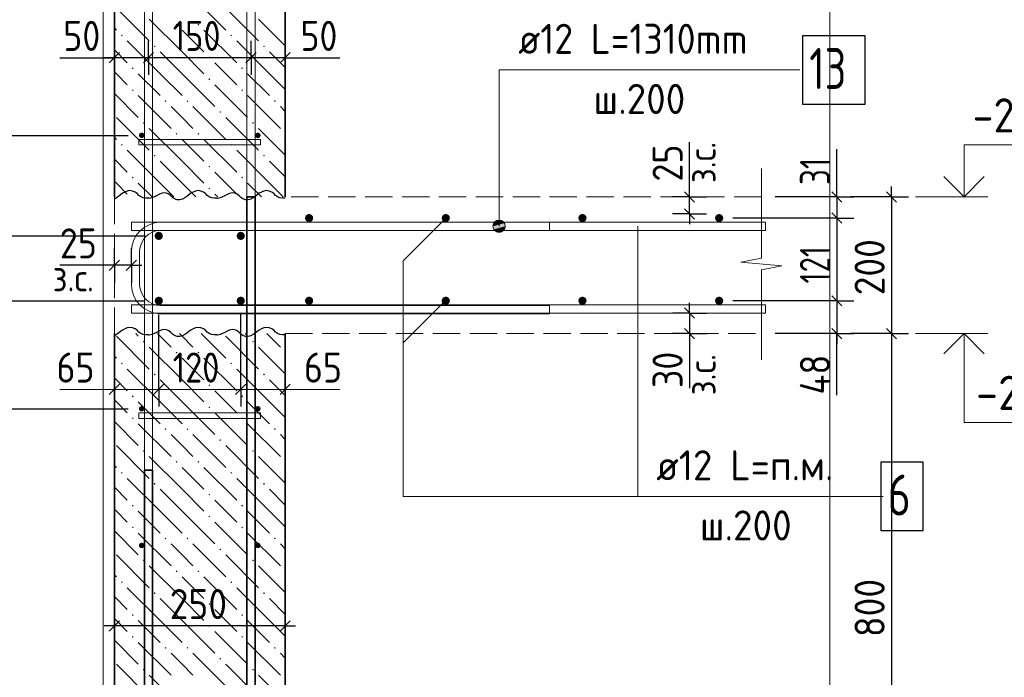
# Model space of a CAD drawing. Header units: millimetres. Extents: x 0 to 59400, y 0 to 42000.
# Tile 14 of 28: x 39790 to 46994, y 13089 to 17900. Entities that reach past the tile are written whole.
import ezdxf

# ---------------------------------------------------------------- set-up
doc = ezdxf.new("R2010")
doc.units = ezdxf.units.MM
doc.linetypes.add('______2', pattern=[270, 200, -70])
for name, color, linetype, lineweight in [('Standard', 7, 'Continuous', 25), ('Выпуски арматуры Г-обр.', 52, 'Continuous', 25), ('ЖБ Перекрытие нижний уровень с отделкой', 7, '______2', 25), ('ЖБ Стена верхний уровень', 7, 'Continuous', 35), ('Позиционная метка линия выноска', 7, 'Continuous', 13), ('Примечания', 7, 'Continuous', 13), ('Стена обрамление Г-обр.', 7, 'Continuous', 35), ('Стена обрамление П-обр.', 7, 'Continuous', 35), ('Стена фоновая арматура У1', 7, 'Continuous', 18), ('Стена фоновая арматура Х1', 7, 'Continuous', 35), ('Стена фоновая затяжка С-обр.', 52, 'Continuous', 25)]:
    doc.layers.add(name, color=color, linetype=linetype, lineweight=lineweight)
doc.layers.add('Размерная выноска', color=7, linetype='Continuous')
doc.styles.add('ISOCPEUR', font='txt')

msp = doc.modelspace()

# ---------------------------------------------------------------- hatches: boundary and pattern name
at = {"layer": 'ЖБ Стена верхний уровень', "linetype": 'Continuous', "lineweight": 18, "transparency": 33554687}
for points in [[(40931.4, 17864.2), (40937.9, 17870.7), (40944.4, 17864.2), (40937.9, 17857.7)], [(41091.4, 17864.2), (41097.9, 17870.7), (41104.4, 17864.2), (41097.9, 17857.7)], [(41731.4, 17864.2), (41732.9, 17865.6), (41732.9, 17862.8)], [(40531.4, 17784.2), (40537.9, 17790.7), (40544.4, 17784.2), (40537.9, 17777.7)], [(41331.4, 17784.2), (41337.9, 17790.7), (41344.4, 17784.2), (41337.9, 17777.7)], [(40771.4, 17704.2), (40777.9, 17710.7), (40784.4, 17704.2), (40777.9, 17697.7)], [(41571.4, 17704.2), (41577.9, 17710.7), (41584.4, 17704.2), (41577.9, 17697.7)], [(41171.4, 17624.2), (41177.9, 17630.7), (41184.4, 17624.2), (41177.9, 17617.7)], [(40611.4, 17544.2), (40617.9, 17550.7), (40624.4, 17544.2), (40617.9, 17537.7)], [(41411.4, 17544.2), (41417.9, 17550.7), (41424.4, 17544.2), (41417.9, 17537.7)], [(41171.4, 17464.2), (41177.9, 17470.7), (41184.4, 17464.2), (41177.9, 17457.7)], [(40611.4, 17384.2), (40617.9, 17390.7), (40624.4, 17384.2), (40617.9, 17377.7)], [(41411.4, 17384.2), (41417.9, 17390.7), (41424.4, 17384.2), (41417.9, 17377.7)], [(40851.4, 17304.2), (40857.9, 17310.7), (40864.4, 17304.2), (40857.9, 17297.7)], [(41011.4, 17304.2), (41017.9, 17310.7), (41024.4, 17304.2), (41017.9, 17297.7)], [(41651.4, 17304.2), (41657.9, 17310.7), (41664.4, 17304.2), (41657.9, 17297.7)], [(41251.4, 17224.2), (41257.9, 17230.7), (41264.4, 17224.2), (41257.9, 17217.7)], [(40691.4, 17144.2), (40697.9, 17150.7), (40704.4, 17144.2), (40697.9, 17137.7)], [(41491.4, 17144.2), (41497.9, 17150.7), (41504.4, 17144.2), (41497.9, 17137.7)], [(40931.4, 17064.2), (40937.9, 17070.7), (40944.4, 17064.2), (40937.9, 17057.7)], [(41091.4, 17064.2), (41097.9, 17070.7), (41104.4, 17064.2), (41097.9, 17057.7)], [(41731.4, 17064.2), (41732.9, 17065.6), (41732.9, 17062.8)], [(40531.4, 16984.2), (40537.9, 16990.7), (40544.4, 16984.2), (40537.9, 16977.7)], [(41331.4, 16984.2), (41337.9, 16990.7), (41344.4, 16984.2), (41337.9, 16977.7)], [(40771.4, 16904.2), (40777.9, 16910.7), (40784.4, 16904.2), (40777.9, 16897.7)], [(41571.4, 16904.2), (41577.9, 16910.7), (41584.4, 16904.2), (41577.9, 16897.7)], [(41171.4, 16824.2), (41177.9, 16830.7), (41184.4, 16824.2), (41177.9, 16817.7)], [(40611.4, 16744.2), (40617.9, 16750.7), (40624.4, 16744.2), (40617.9, 16737.7)], [(41411.4, 16744.2), (41417.9, 16750.7), (41424.4, 16744.2), (41417.9, 16737.7)], [(41171.4, 16664.2), (41177.9, 16670.7), (41184.4, 16664.2), (41177.9, 16657.7)], [(40691.4, 15544.2), (40697.9, 15550.7), (40704.4, 15544.2), (40697.9, 15537.7)], [(41491.4, 15544.2), (41497.9, 15550.7), (41504.4, 15544.2), (41497.9, 15537.7)], [(40931.4, 15464.2), (40937.9, 15470.7), (40944.4, 15464.2), (40937.9, 15457.7)], [(41091.4, 15464.2), (41097.9, 15470.7), (41104.4, 15464.2), (41097.9, 15457.7)], [(41731.4, 15464.2), (41732.9, 15465.6), (41732.9, 15462.8)], [(40531.4, 15384.2), (40537.9, 15390.7), (40544.4, 15384.2), (40537.9, 15377.7)], [(41331.4, 15384.2), (41337.9, 15390.7), (41344.4, 15384.2), (41337.9, 15377.7)], [(40771.4, 15304.2), (40777.9, 15310.7), (40784.4, 15304.2), (40777.9, 15297.7)], [(41571.4, 15304.2), (41577.9, 15310.7), (41584.4, 15304.2), (41577.9, 15297.7)], [(41171.4, 15224.2), (41177.9, 15230.7), (41184.4, 15224.2), (41177.9, 15217.7)], [(40611.4, 15144.2), (40617.9, 15150.7), (40624.4, 15144.2), (40617.9, 15137.7)], [(41411.4, 15144.2), (41417.9, 15150.7), (41424.4, 15144.2), (41417.9, 15137.7)], [(41171.4, 15064.2), (41177.9, 15070.7), (41184.4, 15064.2), (41177.9, 15057.7)], [(40611.4, 14984.2), (40617.9, 14990.7), (40624.4, 14984.2), (40617.9, 14977.7)], [(41411.4, 14984.2), (41417.9, 14990.7), (41424.4, 14984.2), (41417.9, 14977.7)], [(40851.4, 14904.2), (40857.9, 14910.7), (40864.4, 14904.2), (40857.9, 14897.7)], [(41011.4, 14904.2), (41017.9, 14910.7), (41024.4, 14904.2), (41017.9, 14897.7)], [(41651.4, 14904.2), (41657.9, 14910.7), (41664.4, 14904.2), (41657.9, 14897.7)], [(41251.4, 14824.2), (41257.9, 14830.7), (41264.4, 14824.2), (41257.9, 14817.7)], [(40691.4, 14744.2), (40697.9, 14750.7), (40704.4, 14744.2), (40697.9, 14737.7)], [(41491.4, 14744.2), (41497.9, 14750.7), (41504.4, 14744.2), (41497.9, 14737.7)], [(40931.4, 14664.2), (40937.9, 14670.7), (40944.4, 14664.2), (40937.9, 14657.7)], [(41091.4, 14664.2), (41097.9, 14670.7), (41104.4, 14664.2), (41097.9, 14657.7)], [(41731.4, 14664.2), (41732.9, 14665.6), (41732.9, 14662.8)], [(40531.4, 14584.2), (40537.9, 14590.7), (40544.4, 14584.2), (40537.9, 14577.7)], [(41331.4, 14584.2), (41337.9, 14590.7), (41344.4, 14584.2), (41337.9, 14577.7)], [(40771.4, 14504.2), (40777.9, 14510.7), (40784.4, 14504.2), (40777.9, 14497.7)], [(41571.4, 14504.2), (41577.9, 14510.7), (41584.4, 14504.2), (41577.9, 14497.7)], [(41171.4, 14424.2), (41177.9, 14430.7), (41184.4, 14424.2), (41177.9, 14417.7)], [(40611.4, 14344.2), (40617.9, 14350.7), (40624.4, 14344.2), (40617.9, 14337.7)], [(41411.4, 14344.2), (41417.9, 14350.7), (41424.4, 14344.2), (41417.9, 14337.7)], [(41171.4, 14264.2), (41177.9, 14270.7), (41184.4, 14264.2), (41177.9, 14257.7)], [(40611.4, 14184.2), (40617.9, 14190.7), (40624.4, 14184.2), (40617.9, 14177.7)], [(41411.4, 14184.2), (41417.9, 14190.7), (41424.4, 14184.2), (41417.9, 14177.7)], [(40851.4, 14104.2), (40857.9, 14110.7), (40864.4, 14104.2), (40857.9, 14097.7)], [(41011.4, 14104.2), (41017.9, 14110.7), (41024.4, 14104.2), (41017.9, 14097.7)], [(41651.4, 14104.2), (41657.9, 14110.7), (41664.4, 14104.2), (41657.9, 14097.7)], [(41251.4, 14024.2), (41257.9, 14030.7), (41264.4, 14024.2), (41257.9, 14017.7)], [(40691.4, 13944.2), (40697.9, 13950.7), (40704.4, 13944.2), (40697.9, 13937.7)], [(41491.4, 13944.2), (41497.9, 13950.7), (41504.4, 13944.2), (41497.9, 13937.7)], [(40931.4, 13864.2), (40937.9, 13870.7), (40944.4, 13864.2), (40937.9, 13857.7)], [(41091.4, 13864.2), (41097.9, 13870.7), (41104.4, 13864.2), (41097.9, 13857.7)], [(41731.4, 13864.2), (41732.9, 13865.6), (41732.9, 13862.8)], [(40531.4, 13784.2), (40537.9, 13790.7), (40544.4, 13784.2), (40537.9, 13777.7)], [(41331.4, 13784.2), (41337.9, 13790.7), (41344.4, 13784.2), (41337.9, 13777.7)], [(40771.4, 13704.2), (40777.9, 13710.7), (40784.4, 13704.2), (40777.9, 13697.7)], [(41571.4, 13704.2), (41577.9, 13710.7), (41584.4, 13704.2), (41577.9, 13697.7)], [(41171.4, 13624.2), (41177.9, 13630.7), (41184.4, 13624.2), (41177.9, 13617.7)], [(40611.4, 13544.2), (40617.9, 13550.7), (40624.4, 13544.2), (40617.9, 13537.7)], [(41411.4, 13544.2), (41417.9, 13550.7), (41424.4, 13544.2), (41417.9, 13537.7)], [(41171.4, 13464.2), (41177.9, 13470.7), (41184.4, 13464.2), (41177.9, 13457.7)], [(40611.4, 13384.2), (40617.9, 13390.7), (40624.4, 13384.2), (40617.9, 13377.7)], [(41411.4, 13384.2), (41417.9, 13390.7), (41424.4, 13384.2), (41417.9, 13377.7)], [(40851.4, 13304.2), (40857.9, 13310.7), (40864.4, 13304.2), (40857.9, 13297.7)], [(41011.4, 13304.2), (41017.9, 13310.7), (41024.4, 13304.2), (41017.9, 13297.7)], [(41651.4, 13304.2), (41657.9, 13310.7), (41664.4, 13304.2), (41657.9, 13297.7)], [(41251.4, 13224.2), (41257.9, 13230.7), (41264.4, 13224.2), (41257.9, 13217.7)], [(40691.4, 13144.2), (40697.9, 13150.7), (40704.4, 13144.2), (40697.9, 13137.7)], [(41491.4, 13144.2), (41497.9, 13150.7), (41504.4, 13144.2), (41497.9, 13137.7)]]:
    msp.add_hatch(color=7, dxfattribs=at).paths.add_polyline_path(points, flags=16)
at = {"layer": 'Позиционная метка линия выноска', "linetype": 'Continuous', "lineweight": 13, "transparency": 33554687}
for points in [[(43258.7, 16410.7), (43336.1, 16410.7), (43319.9, 16426.9)], [(43258.7, 16410.7), (43319.9, 16426.9), (43274.9, 16426.9)], [(43274.9, 16426.9), (43319.9, 16426.9), (43297.4, 16433.2)], [(43252.4, 16388.2), (43342.4, 16388.2), (43336.1, 16410.7)], [(43252.4, 16388.2), (43336.1, 16410.7), (43258.7, 16410.7)], [(43258.7, 16365.7), (43342.4, 16388.2), (43252.4, 16388.2)], [(43258.7, 16365.7), (43336.1, 16365.7), (43342.4, 16388.2)], [(43274.9, 16349.5), (43336.1, 16365.7), (43258.7, 16365.7)], [(43274.9, 16349.5), (43319.9, 16349.5), (43336.1, 16365.7)], [(43319.9, 16349.5), (43274.9, 16349.5), (43297.4, 16343.2)]]:
    msp.add_hatch(color=7, dxfattribs=at).paths.add_polyline_path(points)
at = {"layer": 'Стена обрамление Г-обр.', "linetype": 'Continuous', "lineweight": 13, "transparency": 33554687}
for points in [[(41937.9, 16448.2), (41935.6, 16459.7), (41929.1, 16469.5), (41919.3, 16476), (41907.9, 16478.2), (41896.4, 16476), (41886.6, 16469.5), (41880.1, 16459.7), (41877.9, 16448.2), (41880.1, 16436.8), (41886.6, 16427), (41896.4, 16420.5), (41907.9, 16418.2), (41919.3, 16420.5), (41929.1, 16427), (41935.6, 16436.8)], [(42937.9, 16448.2), (42935.6, 16459.7), (42929.1, 16469.5), (42919.3, 16476), (42907.9, 16478.2), (42896.4, 16476), (42886.6, 16469.5), (42880.1, 16459.7), (42877.9, 16448.2), (42880.1, 16436.8), (42886.6, 16427), (42896.4, 16420.5), (42907.9, 16418.2), (42919.3, 16420.5), (42929.1, 16427), (42935.6, 16436.8)], [(43937.9, 16448.2), (43935.6, 16459.7), (43929.1, 16469.5), (43919.3, 16476), (43907.9, 16478.2), (43896.4, 16476), (43886.6, 16469.5), (43880.1, 16459.7), (43877.9, 16448.2), (43880.1, 16436.8), (43886.6, 16427), (43896.4, 16420.5), (43907.9, 16418.2), (43919.3, 16420.5), (43929.1, 16427), (43935.6, 16436.8)], [(44937.9, 16448.2), (44935.6, 16459.7), (44929.1, 16469.5), (44919.3, 16476), (44907.9, 16478.2), (44896.4, 16476), (44886.6, 16469.5), (44880.1, 16459.7), (44877.9, 16448.2), (44880.1, 16436.8), (44886.6, 16427), (44896.4, 16420.5), (44907.9, 16418.2), (44919.3, 16420.5), (44929.1, 16427), (44935.6, 16436.8)], [(40837.9, 16318.2), (40835.6, 16329.7), (40829.1, 16339.5), (40819.3, 16346), (40807.9, 16348.2), (40796.4, 16346), (40786.6, 16339.5), (40780.1, 16329.7), (40777.9, 16318.2), (40780.1, 16306.8), (40786.6, 16297), (40796.4, 16290.5), (40807.9, 16288.2), (40819.3, 16290.5), (40829.1, 16297), (40835.6, 16306.8)], [(41437.9, 16318.2), (41435.6, 16329.7), (41429.1, 16339.5), (41419.3, 16346), (41407.9, 16348.2), (41396.4, 16346), (41386.6, 16339.5), (41380.1, 16329.7), (41377.9, 16318.2), (41380.1, 16306.8), (41386.6, 16297), (41396.4, 16290.5), (41407.9, 16288.2), (41419.3, 16290.5), (41429.1, 16297), (41435.6, 16306.8)], [(40837.9, 15843.2), (40835.6, 15854.7), (40829.1, 15864.5), (40819.3, 15871), (40807.9, 15873.2), (40796.4, 15871), (40786.6, 15864.5), (40780.1, 15854.7), (40777.9, 15843.2), (40780.1, 15831.8), (40786.6, 15822), (40796.4, 15815.5), (40807.9, 15813.2), (40819.3, 15815.5), (40829.1, 15822), (40835.6, 15831.8)], [(41437.9, 15843.2), (41435.6, 15854.7), (41429.1, 15864.5), (41419.3, 15871), (41407.9, 15873.2), (41396.4, 15871), (41386.6, 15864.5), (41380.1, 15854.7), (41377.9, 15843.2), (41380.1, 15831.8), (41386.6, 15822), (41396.4, 15815.5), (41407.9, 15813.2), (41419.3, 15815.5), (41429.1, 15822), (41435.6, 15831.8)], [(41937.9, 15843.2), (41935.6, 15854.7), (41929.1, 15864.5), (41919.3, 15871), (41907.9, 15873.2), (41896.4, 15871), (41886.6, 15864.5), (41880.1, 15854.7), (41877.9, 15843.2), (41880.1, 15831.8), (41886.6, 15822), (41896.4, 15815.5), (41907.9, 15813.2), (41919.3, 15815.5), (41929.1, 15822), (41935.6, 15831.8)], [(42937.9, 15843.2), (42935.6, 15854.7), (42929.1, 15864.5), (42919.3, 15871), (42907.9, 15873.2), (42896.4, 15871), (42886.6, 15864.5), (42880.1, 15854.7), (42877.9, 15843.2), (42880.1, 15831.8), (42886.6, 15822), (42896.4, 15815.5), (42907.9, 15813.2), (42919.3, 15815.5), (42929.1, 15822), (42935.6, 15831.8)], [(43937.9, 15843.2), (43935.6, 15854.7), (43929.1, 15864.5), (43919.3, 15871), (43907.9, 15873.2), (43896.4, 15871), (43886.6, 15864.5), (43880.1, 15854.7), (43877.9, 15843.2), (43880.1, 15831.8), (43886.6, 15822), (43896.4, 15815.5), (43907.9, 15813.2), (43919.3, 15815.5), (43929.1, 15822), (43935.6, 15831.8)], [(44937.9, 15843.2), (44935.6, 15854.7), (44929.1, 15864.5), (44919.3, 15871), (44907.9, 15873.2), (44896.4, 15871), (44886.6, 15864.5), (44880.1, 15854.7), (44877.9, 15843.2), (44880.1, 15831.8), (44886.6, 15822), (44896.4, 15815.5), (44907.9, 15813.2), (44919.3, 15815.5), (44929.1, 15822), (44935.6, 15831.8)]]:
    msp.add_hatch(color=7, dxfattribs=at).paths.add_polyline_path(points)
at = {"layer": 'Стена фоновая арматура У1', "linetype": 'Continuous', "lineweight": 13, "transparency": 33554687}
for points in [[(40702.9, 17053.2), (40701.3, 17060.9), (40697, 17067.4), (40690.5, 17071.7), (40682.9, 17073.2), (40675.2, 17071.7), (40668.7, 17067.4), (40664.4, 17060.9), (40662.8, 17053.2), (40664.4, 17045.6), (40668.7, 17039.1), (40675.2, 17034.8), (40682.9, 17033.2), (40690.5, 17034.8), (40697, 17039.1), (40701.3, 17045.6)], [(41552.9, 17053.2), (41551.3, 17060.9), (41547, 17067.4), (41540.5, 17071.7), (41532.9, 17073.2), (41525.2, 17071.7), (41518.7, 17067.4), (41514.4, 17060.9), (41512.9, 17053.2), (41514.4, 17045.6), (41518.7, 17039.1), (41525.2, 17034.8), (41532.9, 17033.2), (41540.5, 17034.8), (41547, 17039.1), (41551.3, 17045.6)], [(40702.9, 15053.2), (40701.3, 15060.9), (40697, 15067.4), (40690.5, 15071.7), (40682.9, 15073.2), (40675.2, 15071.7), (40668.7, 15067.4), (40664.4, 15060.9), (40662.8, 15053.2), (40664.4, 15045.6), (40668.7, 15039.1), (40675.2, 15034.8), (40682.9, 15033.2), (40690.5, 15034.8), (40697, 15039.1), (40701.3, 15045.6)], [(41552.9, 15053.2), (41551.3, 15060.9), (41547, 15067.4), (41540.5, 15071.7), (41532.9, 15073.2), (41525.2, 15071.7), (41518.7, 15067.4), (41514.4, 15060.9), (41512.9, 15053.2), (41514.4, 15045.6), (41518.7, 15039.1), (41525.2, 15034.8), (41532.9, 15033.2), (41540.5, 15034.8), (41547, 15039.1), (41551.3, 15045.6)], [(40702.9, 14053.2), (40701.3, 14060.9), (40697, 14067.4), (40690.5, 14071.7), (40682.9, 14073.2), (40675.2, 14071.7), (40668.7, 14067.4), (40664.4, 14060.9), (40662.8, 14053.2), (40664.4, 14045.6), (40668.7, 14039.1), (40675.2, 14034.8), (40682.9, 14033.2), (40690.5, 14034.8), (40697, 14039.1), (40701.3, 14045.6)], [(41552.9, 14053.2), (41551.3, 14060.9), (41547, 14067.4), (41540.5, 14071.7), (41532.9, 14073.2), (41525.2, 14071.7), (41518.7, 14067.4), (41514.4, 14060.9), (41512.9, 14053.2), (41514.4, 14045.6), (41518.7, 14039.1), (41525.2, 14034.8), (41532.9, 14033.2), (41540.5, 14034.8), (41547, 14039.1), (41551.3, 14045.6)]]:
    msp.add_hatch(color=7, dxfattribs=at).paths.add_polyline_path(points)

# ---------------------------------------------------------------- linework, layer by layer
at = {"layer": 'Standard', "color": 7, "linetype": 'Continuous', "lineweight": -3, "transparency": 33554687}
for p, q in [((40482.9, 17621.2), (40482.9, 17746.2)), ((40732.9, 17621.2), (40732.9, 17746.2)), ((41482.9, 17621.2), (41482.9, 17746.2)), ((41732.9, 17621.2), (41732.9, 17746.2)), ((40482.9, 17621.2), (40407.9, 17621.2)), ((40482.9, 17621.2), (40482.9, 17496.2)), ((40482.9, 17621.2), (40482.9, 17621.2)), ((40732.9, 17621.2), (40482.9, 17621.2)), ((40732.9, 17621.2), (40732.9, 17496.2)), ((40732.9, 17621.2), (40732.9, 17621.2)), ((41482.9, 17621.2), (40732.9, 17621.2)), ((41482.9, 17621.2), (41482.9, 17496.2)), ((41482.9, 17621.2), (41482.9, 17621.2)), ((41732.9, 17621.2), (41732.9, 17496.2)), ((41732.9, 17621.2), (41732.9, 17621.2)), ((41732.9, 17621.2), (41807.9, 17621.2)), ((39174.8, 17053.2), (40582.9, 17053.2)), ((44690.9, 16603.2), (44690.9, 16678.2)), ((45768.8, 16603.2), (45768.8, 16678.2)), ((46168.8, 16603.2), (46168.8, 16678.2)), ((44690.9, 16603.2), (44565.9, 16603.2)), ((44690.9, 16603.2), (44815.9, 16603.2)), ((44690.9, 16603.2), (44690.9, 16603.2)), ((44690.9, 16478.2), (44690.9, 16603.2)), ((45768.8, 16603.2), (45643.8, 16603.2)), ((45768.8, 16603.2), (45893.8, 16603.2)), ((45768.8, 16603.2), (45768.8, 16448.2)), ((46168.8, 16603.2), (45868.8, 16603.2)), ((46168.8, 16603.2), (46043.8, 16603.2)), ((46168.8, 16603.2), (46293.8, 16603.2)), ((46168.8, 16603.2), (46168.8, 15603.2)), ((44690.9, 16478.2), (44565.9, 16478.2)), ((44690.9, 16478.2), (44815.9, 16478.2)), ((44690.9, 16478.2), (44756.1, 16478.2)), ((44690.9, 16478.2), (44690.9, 16403.2)), ((45768.8, 16448.2), (45643.8, 16448.2)), ((45768.8, 16448.2), (45893.8, 16448.2)), ((45768.8, 16448.2), (45768.8, 15843.2)), ((39174.8, 16318.2), (40707.9, 16318.2)), ((40482.9, 16103.2), (40482.9, 16228.2)), ((40607.9, 16103.2), (40607.9, 16228.2)), ((40482.9, 16103.2), (40407.9, 16103.2)), ((40482.9, 16103.2), (40482.9, 15978.2)), ((40482.9, 16103.2), (40482.9, 16103.2)), ((40607.9, 16103.2), (40482.9, 16103.2)), ((40607.9, 16103.2), (40607.9, 15978.2)), ((40607.9, 16103.2), (40607.9, 16054.1)), ((40607.9, 16103.2), (40682.9, 16103.2)), ((39174.8, 15843.2), (40707.9, 15843.2)), ((44690.9, 15753.2), (44690.9, 15828.2)), ((45768.8, 15843.2), (45643.8, 15843.2)), ((45768.8, 15843.2), (45893.8, 15843.2)), ((45768.8, 15843.2), (45768.8, 15603.2)), ((44690.9, 15753.2), (44565.9, 15753.2)), ((44690.9, 15753.2), (44612.5, 15753.2)), ((44690.9, 15753.2), (44815.9, 15753.2)), ((44690.9, 15753.2), (44690.9, 15603.2)), ((44690.9, 15603.2), (44565.9, 15603.2)), ((44690.9, 15603.2), (44815.9, 15603.2)), ((44690.9, 15603.2), (44690.9, 15603.2)), ((44690.9, 15603.2), (44690.9, 15528.2)), ((45768.8, 15603.2), (45643.8, 15603.2)), ((45768.8, 15603.2), (45893.8, 15603.2)), ((45768.8, 15603.2), (45768.8, 15528.2)), ((46168.8, 15603.2), (46043.8, 15603.2)), ((46168.8, 15603.2), (46293.8, 15603.2)), ((46168.8, 15603.2), (46168.8, 11603.2)), ((40482.9, 15194.8), (40482.9, 15319.8)), ((40807.9, 15194.8), (40807.9, 15319.8)), ((41407.9, 15194.8), (41407.9, 15319.8)), ((41732.9, 15194.8), (41732.9, 15319.8)), ((40482.9, 15194.8), (40482.9, 15069.8)), ((40807.9, 15194.8), (40807.9, 15069.8)), ((41407.9, 15194.8), (41407.9, 15069.8)), ((41732.9, 15194.8), (41732.9, 15069.8)), ((39174.8, 15053.2), (40582.9, 15053.2)), ((40482.9, 13464.2), (40482.9, 13589.2)), ((41732.9, 13464.2), (41732.9, 13589.2)), ((40482.9, 13464.2), (40407.9, 13464.2)), ((40482.9, 13464.2), (40482.9, 13339.2)), ((40482.9, 13464.2), (40482.9, 13464.2)), ((41732.9, 13464.2), (41732.9, 13339.2)), ((41732.9, 13464.2), (41732.9, 13464.2)), ((41732.9, 13464.2), (41807.9, 13464.2))]:
    msp.add_line(p, q, dxfattribs=at)
at = {"layer": 'Standard', "color": 7, "linetype": 'Continuous', "lineweight": 25, "transparency": 33554687}
for p, q in [((40520.3, 17658.7), (40445.4, 17583.7)), ((40770.4, 17658.7), (40695.4, 17583.7)), ((41520.3, 17658.7), (41445.4, 17583.7)), ((41770.4, 17658.7), (41695.4, 17583.7)), ((44728.4, 16565.7), (44653.4, 16640.7)), ((45731.3, 16640.7), (45806.3, 16565.7)), ((46131.3, 16640.7), (46206.3, 16565.7)), ((44728.4, 16440.7), (44653.4, 16515.7)), ((45731.3, 16485.7), (45806.3, 16410.7)), ((40520.3, 16140.7), (40445.4, 16065.7)), ((40645.4, 16140.7), (40570.4, 16065.7)), ((45731.3, 15880.7), (45806.3, 15805.7)), ((44653.4, 15790.7), (44728.4, 15715.7)), ((44653.4, 15640.7), (44728.4, 15565.7)), ((45731.3, 15640.7), (45806.3, 15565.7)), ((46131.3, 15640.7), (46206.3, 15565.7)), ((40445.4, 15157.3), (40520.3, 15232.3)), ((40770.4, 15157.3), (40845.4, 15232.3)), ((41370.4, 15157.3), (41445.4, 15232.3)), ((41695.4, 15157.3), (41770.4, 15232.3)), ((40520.3, 13501.7), (40445.4, 13426.7)), ((41770.4, 13501.7), (41695.4, 13426.7))]:
    msp.add_line(p, q, dxfattribs=at)
at = {"layer": 'Standard', "color": 7, "linetype": 'Continuous', "lineweight": 13, "transparency": 33554687}
for p, q in [((46343.8, 16603.2), (46873.8, 16603.2)), ((46343.8, 15603.2), (46873.8, 15603.2)), ((40482.9, 15194.8), (40407.9, 15194.8)), ((40482.9, 15194.8), (40807.9, 15194.8)), ((40807.9, 15194.8), (41407.9, 15194.8)), ((41407.9, 15194.8), (41732.9, 15194.8)), ((41732.9, 15194.8), (41807.9, 15194.8))]:
    msp.add_line(p, q, dxfattribs=at)
for points in [[(40400, 28856.4), (2000, 28856.4), (2000, 500), (40400, 500), (40400, 28856.4)], [(46699.5, 16603.2), (46699.5, 16983.2), (47699.5, 16983.2)], [(46699.5, 15603.2), (46699.5, 14953.2), (47699.5, 14953.2)]]:
    msp.add_lwpolyline(points, dxfattribs=at)
at = {"layer": 'Standard', "color": 254, "linetype": 'Continuous', "lineweight": 13, "true_color": 0xc4c4ff, "transparency": 33554687}
msp.add_lwpolyline([(37232.9, 8661.7), (45717.7, 8661.7), (45717.7, 28856.4)], dxfattribs=at)
at = {"layer": 'Standard', "color": 7, "linetype": 'Continuous', "lineweight": -3, "transparency": 33554687}
for points in [[(41732.9, 17621.2), (41632.7, 17621.2), (41632.7, 17621.2), (41482.9, 17621.2)], [(45768.8, 16603.2), (45751.8, 16603.2), (45751.8, 16603.2), (45751.8, 16603.2), (45751.8, 16603.2), (45575.9, 16603.2), (45575.9, 16603.2), (45317.7, 16603.2)], [(45768.8, 16448.2), (45751.8, 16448.2), (45751.8, 16448.2), (45751.8, 16448.2), (45751.8, 16448.2), (45075.7, 16448.2), (45075.7, 16448.2), (45007.9, 16448.2)], [(45768.8, 15843.2), (45751.8, 15843.2), (45751.8, 15843.2), (45007.9, 15843.2)], [(40807.9, 15194.8), (40807.9, 15211.8), (40807.9, 15211.8), (40807.9, 15211.8), (40807.9, 15211.8), (40807.9, 15743.2)], [(41407.9, 15194.8), (41407.9, 15211.8), (41407.9, 15211.8), (41407.9, 15743.2)], [(45768.8, 15603.2), (45751.8, 15603.2), (45751.8, 15603.2), (45317.7, 15603.2)], [(46168.8, 15603.2), (46151.8, 15603.2), (46151.8, 15603.2), (45868.8, 15603.2)], [(40482.9, 15194.8), (40482.9, 15211.8), (40482.9, 15211.8), (40482.9, 15211.8), (40482.9, 15211.8), (40482.9, 15503.2)], [(41732.9, 15194.8), (41732.9, 15211.8), (41732.9, 15211.8), (41732.9, 15503.2)], [(41732.9, 13464.2), (40624.9, 13464.2), (40624.9, 13464.2), (40482.9, 13464.2)]]:
    msp.add_lwpolyline(points, dxfattribs=at)
at = {"layer": 'Standard', "color": 7, "linetype": 'Continuous', "lineweight": 35, "transparency": 33554687}
for points in [[(46551, 16751.7), (46699.5, 16603.2), (46848, 16751.7)], [(46551, 15454.7), (46699.5, 15603.2), (46848, 15454.7)]]:
    msp.add_lwpolyline(points, dxfattribs=at)
at = {"layer": 'Выпуски арматуры Г-обр.', "color": 7, "linetype": 'Continuous', "lineweight": 35, "transparency": 33554687}
for points in [[(41512.9, 16603.2), (41512.9, 10153.2), (41516.8, 10125), (41526.2, 10096.5), (41540.8, 10070.3), (41558.6, 10049), (41579.9, 10031.2), (41606.1, 10016.6), (41634.6, 10007.2), (41662.8, 10003.2), (42412.9, 10003.2), (42412.9, 9943.2), (41658.7, 9943.2), (41621, 9948.5), (41581.8, 9961.4), (41545.7, 9981.6), (41516, 10006.4), (41491.2, 10036.1), (41471, 10072.2), (41458.1, 10111.4), (41452.9, 10149.1), (41452.9, 16603.2), (41512.9, 16603.2)], [(40762.8, 14603.2), (40762.8, 10149.1), (40757.6, 10111.4), (40744.7, 10072.2), (40724.5, 10036.1), (40699.7, 10006.4), (40670, 9981.6), (40633.9, 9961.4), (40594.7, 9948.5), (40557, 9943.2), (39802.9, 9943.2), (39802.9, 10003.2), (40552.9, 10003.2), (40581.1, 10007.2), (40609.6, 10016.6), (40635.8, 10031.2), (40657.1, 10049), (40674.9, 10070.3), (40689.5, 10096.5), (40698.9, 10125), (40702.9, 10153.2), (40702.9, 14603.2), (40762.8, 14603.2)]]:
    msp.add_lwpolyline(points, dxfattribs=at)
at = {"layer": 'ЖБ Перекрытие нижний уровень с отделкой', "color": 7, "linetype": '______2', "lineweight": 18, "transparency": 33554687}
for p, q in [((40482.9, 16603.2), (40482.9, 15603.2)), ((45217.7, 16603.2), (41732.9, 16603.2)), ((41732.9, 15603.2), (45217.7, 15603.2))]:
    msp.add_line(p, q, dxfattribs=at)
at = {"layer": 'ЖБ Стена верхний уровень', "color": 7, "linetype": 'Continuous', "lineweight": 35, "transparency": 33554687}
for p, q in [((40482.9, 24103.2), (40482.9, 16603.2)), ((41732.9, 16603.2), (41732.9, 24103.2)), ((40482.9, 15603.2), (40482.9, 11603.2)), ((41732.9, 11603.2), (41732.9, 15603.2))]:
    msp.add_line(p, q, dxfattribs=at)
at = {"layer": 'ЖБ Стена верхний уровень', "color": 9, "linetype": 'Continuous', "lineweight": 18, "true_color": 0xc7c7c7, "transparency": 33554687}
for p, q in [((41057.9, 18064.2), (41297.9, 17824.2)), ((40497.9, 17984.2), (40737.9, 17744.2)), ((41297.9, 17984.2), (41537.9, 17744.2)), ((40977.9, 17664.2), (40737.9, 17904.2)), ((41732.9, 17709.2), (41537.9, 17904.2)), ((40482.9, 17839.3), (40497.9, 17824.2)), ((40977.9, 17824.2), (41137.9, 17664.2)), ((41137.9, 17824.2), (41377.9, 17584.2)), ((40817.9, 17504.2), (40577.9, 17744.2)), ((41617.9, 17504.2), (41377.9, 17744.2)), ((40482.9, 17679.3), (40577.9, 17584.2)), ((40817.9, 17664.2), (40977.9, 17504.2)), ((40977.9, 17664.2), (41137.9, 17504.2)), ((41617.9, 17664.2), (41732.9, 17549.3)), ((41297.9, 17504.2), (41217.9, 17584.2)), ((40497.9, 17504.2), (40482.9, 17519.3)), ((40577.9, 17424.2), (40497.9, 17504.2)), ((40657.9, 17504.2), (40817.9, 17344.2)), ((40817.9, 17504.2), (40977.9, 17344.2)), ((40977.9, 17504.2), (41217.9, 17264.2)), ((41377.9, 17424.2), (41297.9, 17504.2)), ((41457.9, 17504.2), (41617.9, 17344.2)), ((41617.9, 17504.2), (41732.9, 17389.2)), ((41217.9, 17424.2), (41457.9, 17184.2)), ((40482.9, 17359.3), (40657.9, 17184.2)), ((40657.9, 17344.2), (40897.9, 17104.2)), ((41457.9, 17344.2), (41697.9, 17104.2)), ((40977.9, 17184.2), (40897.9, 17264.2)), ((41057.9, 17264.2), (41297.9, 17024.2)), ((41732.9, 17229.2), (41697.9, 17264.2)), ((40497.9, 17184.2), (40737.9, 16944.2)), ((41057.9, 17104.2), (40977.9, 17184.2)), ((41297.9, 17184.2), (41537.9, 16944.2)), ((40977.9, 16864.2), (40737.9, 17104.2)), ((41732.9, 16909.2), (41537.9, 17104.2)), ((40482.9, 17039.3), (40497.9, 17024.2)), ((40977.9, 17024.2), (41137.9, 16864.2)), ((41137.9, 17024.2), (41377.9, 16784.2)), ((40817.9, 16704.2), (40577.9, 16944.2)), ((41617.9, 16704.2), (41377.9, 16944.2)), ((40482.9, 16879.3), (40577.9, 16784.2)), ((40817.9, 16864.2), (40977.9, 16704.2)), ((40977.9, 16864.2), (41137.9, 16704.2)), ((41617.9, 16864.2), (41732.9, 16749.3)), ((40497.9, 16704.2), (40482.9, 16719.3)), ((41297.9, 16704.2), (41217.9, 16784.2)), ((40577.9, 16624.2), (40497.9, 16704.2)), ((40657.9, 16704.2), (40758.9, 16603.2)), ((40817.9, 16704.2), (40918.9, 16603.2)), ((40977.9, 16704.2), (41078.9, 16603.2)), ((41377.9, 16624.2), (41297.9, 16704.2)), ((41457.9, 16704.2), (41558.9, 16603.2)), ((41617.9, 16704.2), (41718.9, 16603.2)), ((41217.9, 16624.2), (41238.9, 16603.2)), ((40497.9, 15584.2), (40737.9, 15344.2)), ((40638.9, 15603.2), (40657.9, 15584.2)), ((40798.9, 15603.2), (40897.9, 15504.2)), ((40977.9, 15584.2), (40958.9, 15603.2)), ((41057.9, 15504.2), (40977.9, 15584.2)), ((41118.9, 15603.2), (41297.9, 15424.2)), ((41297.9, 15584.2), (41537.9, 15344.2)), ((41438.9, 15603.2), (41457.9, 15584.2)), ((41598.9, 15603.2), (41697.9, 15504.2)), ((40977.9, 15264.2), (40737.9, 15504.2)), ((41732.9, 15309.2), (41537.9, 15504.2)), ((40482.9, 15439.3), (40497.9, 15424.2)), ((40977.9, 15424.2), (41137.9, 15264.2)), ((41137.9, 15424.2), (41377.9, 15184.2)), ((40817.9, 15104.2), (40577.9, 15344.2)), ((41617.9, 15104.2), (41377.9, 15344.2)), ((40482.9, 15279.3), (40577.9, 15184.2)), ((40817.9, 15264.2), (40977.9, 15104.2)), ((40977.9, 15264.2), (41137.9, 15104.2)), ((41617.9, 15264.2), (41732.9, 15149.3)), ((41297.9, 15104.2), (41217.9, 15184.2)), ((40497.9, 15104.2), (40482.9, 15119.3)), ((40577.9, 15024.2), (40497.9, 15104.2)), ((40657.9, 15104.2), (40817.9, 14944.2)), ((40817.9, 15104.2), (40977.9, 14944.2)), ((40977.9, 15104.2), (41217.9, 14864.2)), ((41377.9, 15024.2), (41297.9, 15104.2)), ((41457.9, 15104.2), (41617.9, 14944.2)), ((41617.9, 15104.2), (41732.9, 14989.2)), ((41217.9, 15024.2), (41457.9, 14784.2)), ((40482.9, 14959.3), (40657.9, 14784.2)), ((40657.9, 14944.2), (40897.9, 14704.2)), ((41457.9, 14944.2), (41697.9, 14704.2)), ((40977.9, 14784.2), (40897.9, 14864.2)), ((41057.9, 14864.2), (41297.9, 14624.2)), ((41732.9, 14829.2), (41697.9, 14864.2)), ((40497.9, 14784.2), (40737.9, 14544.2)), ((41057.9, 14704.2), (40977.9, 14784.2)), ((41297.9, 14784.2), (41537.9, 14544.2)), ((40977.9, 14464.2), (40737.9, 14704.2)), ((41732.9, 14509.2), (41537.9, 14704.2)), ((40482.9, 14639.3), (40497.9, 14624.2)), ((40977.9, 14624.2), (41137.9, 14464.2)), ((41137.9, 14624.2), (41377.9, 14384.2)), ((40817.9, 14304.2), (40577.9, 14544.2)), ((41617.9, 14304.2), (41377.9, 14544.2)), ((40482.9, 14479.3), (40577.9, 14384.2)), ((40817.9, 14464.2), (40977.9, 14304.2)), ((40977.9, 14464.2), (41137.9, 14304.2)), ((41617.9, 14464.2), (41732.9, 14349.2)), ((41297.9, 14304.2), (41217.9, 14384.2)), ((40497.9, 14304.2), (40482.9, 14319.3)), ((40577.9, 14224.2), (40497.9, 14304.2)), ((40657.9, 14304.2), (40817.9, 14144.2)), ((40817.9, 14304.2), (40977.9, 14144.2)), ((40977.9, 14304.2), (41217.9, 14064.2)), ((41377.9, 14224.2), (41297.9, 14304.2)), ((41457.9, 14304.2), (41617.9, 14144.2)), ((41617.9, 14304.2), (41732.9, 14189.2)), ((41217.9, 14224.2), (41457.9, 13984.2)), ((40482.9, 14159.3), (40657.9, 13984.2)), ((40657.9, 14144.2), (40897.9, 13904.2)), ((41457.9, 14144.2), (41697.9, 13904.2)), ((40977.9, 13984.2), (40897.9, 14064.2)), ((41057.9, 14064.2), (41297.9, 13824.2)), ((41732.9, 14029.2), (41697.9, 14064.2)), ((40497.9, 13984.2), (40737.9, 13744.2)), ((41057.9, 13904.2), (40977.9, 13984.2)), ((41297.9, 13984.2), (41537.9, 13744.2)), ((40977.9, 13664.2), (40737.9, 13904.2)), ((41732.9, 13709.2), (41537.9, 13904.2)), ((40482.9, 13839.3), (40497.9, 13824.2)), ((40977.9, 13824.2), (41137.9, 13664.2)), ((41137.9, 13824.2), (41377.9, 13584.2)), ((40817.9, 13504.2), (40577.9, 13744.2)), ((41617.9, 13504.2), (41377.9, 13744.2)), ((40482.9, 13679.3), (40577.9, 13584.2)), ((40817.9, 13664.2), (40977.9, 13504.2)), ((40977.9, 13664.2), (41137.9, 13504.2)), ((41617.9, 13664.2), (41732.9, 13549.2)), ((41297.9, 13504.2), (41217.9, 13584.2)), ((40497.9, 13504.2), (40482.9, 13519.3)), ((40577.9, 13424.2), (40497.9, 13504.2)), ((40657.9, 13504.2), (40817.9, 13344.2)), ((40817.9, 13504.2), (40977.9, 13344.2)), ((40977.9, 13504.2), (41217.9, 13264.2)), ((41377.9, 13424.2), (41297.9, 13504.2)), ((41457.9, 13504.2), (41617.9, 13344.2)), ((41617.9, 13504.2), (41732.9, 13389.2)), ((41217.9, 13424.2), (41457.9, 13184.2)), ((40482.9, 13359.3), (40657.9, 13184.2)), ((40657.9, 13344.2), (40897.9, 13104.2)), ((41457.9, 13344.2), (41697.9, 13104.2)), ((40977.9, 13184.2), (40897.9, 13264.2)), ((41057.9, 13264.2), (41297.9, 13024.2)), ((41732.9, 13229.2), (41697.9, 13264.2)), ((40497.9, 13184.2), (40737.9, 12944.2)), ((41057.9, 13104.2), (40977.9, 13184.2)), ((41297.9, 13184.2), (41537.9, 12944.2)), ((40977.9, 12864.2), (40737.9, 13104.2)), ((41732.9, 12909.2), (41537.9, 13104.2))]:
    msp.add_line(p, q, dxfattribs=at)
at = {"layer": 'Позиционная метка линия выноска', "color": 7, "linetype": 'Continuous', "lineweight": 13, "transparency": 33554687}
for p, q in [((43297.4, 16433.2), (43297.4, 16433.2)), ((43252.4, 16388.2), (43252.4, 16388.2)), ((43342.4, 16388.2), (43342.4, 16388.2)), ((43297.4, 16343.2), (43297.4, 16343.2)), ((42595.7, 14412.4), (44333.7, 14412.4))]:
    msp.add_line(p, q, dxfattribs=at)
for points in [[(43297.4, 16388.2), (43297.4, 17532.5), (45497.4, 17532.5)], [(42595.7, 14412.4), (42595.7, 16136.1), (42907.9, 16448.2)], [(44312.3, 16388.2), (44312.3, 14412.4), (46107.3, 14412.4)], [(42595.7, 14412.4), (42595.7, 15536.1), (42907.9, 15848.2)]]:
    msp.add_lwpolyline(points, dxfattribs=at)
msp.add_circle((43297.4, 16388.2), 45, dxfattribs=at)
at = {"layer": 'Примечания', "color": 7, "linetype": 'Continuous', "lineweight": 13, "transparency": 33554687}
for p, q in [((45217.7, 16812.2), (45217.7, 16154.2)), ((45217.7, 16154.2), (45067.7, 16126.2)), ((45067.7, 16126.2), (45367.7, 16098.2)), ((45367.7, 16098.2), (45217.7, 16070.2)), ((45217.7, 16070.2), (45217.7, 15412.2)), ((45217.7, 15412.2), (45217.7, 15412.2))]:
    msp.add_line(p, q, dxfattribs=at)
at = {"layer": 'Примечания', "color": 7, "linetype": 'Continuous', "lineweight": 25, "transparency": 33554687}
for points in [[(40732.9, 16594.5), (40714.4, 16594.2), (40694.4, 16597.1), (40676.3, 16603.7), (40661.9, 16614.6), (40649.4, 16627.6), (40634.9, 16638.5), (40616.4, 16645.1), (40596.9, 16649), (40577.4, 16644.6), (40559.4, 16637.6), (40541.9, 16629.5), (40526.9, 16618.8), (40512.9, 16607.3), (40498.9, 16595.9), (40482.9, 16587.4)], [(41232.9, 16594.5), (41214.4, 16594.2), (41194.4, 16597.1), (41176.3, 16603.7), (41161.9, 16614.6), (41149.4, 16627.6), (41134.9, 16638.5), (41116.4, 16645.1), (41096.9, 16649), (41077.4, 16644.6), (41059.4, 16637.6), (41041.9, 16629.5), (41026.9, 16618.8), (41012.9, 16607.3), (40998.9, 16595.9), (40981.9, 16586.9), (40962.8, 16582.1), (40942.9, 16582.8), (40923.4, 16588.1), (40908.9, 16598.8), (40895.9, 16611.3), (40881.9, 16622.7), (40864.9, 16631.2), (40844.9, 16633.1), (40825.4, 16628.3), (40807.9, 16620.8), (40790.9, 16612.2), (40773.4, 16604), (40756.4, 16595.9), (40736.9, 16592.1), (40732.9, 16591.7)], [(41732.9, 16594.5), (41714.4, 16594.2), (41694.4, 16597.1), (41676.3, 16603.7), (41661.9, 16614.6), (41649.4, 16627.6), (41634.9, 16638.5), (41616.4, 16645.1), (41596.9, 16649), (41577.4, 16644.6), (41559.4, 16637.6), (41541.9, 16629.5), (41526.9, 16618.8), (41512.9, 16607.3), (41498.9, 16595.9), (41481.9, 16586.9), (41462.8, 16582.1), (41442.9, 16582.8), (41423.4, 16588.1), (41408.9, 16598.8), (41395.9, 16611.3), (41381.9, 16622.7), (41364.9, 16631.2), (41344.9, 16633.1), (41325.4, 16628.3), (41307.9, 16620.8), (41290.9, 16612.2), (41273.4, 16604), (41256.4, 16595.9), (41236.9, 16592.1), (41232.9, 16591.7)], [(40732.9, 15594.5), (40714.4, 15594.2), (40694.4, 15597.1), (40676.3, 15603.7), (40661.9, 15614.6), (40649.4, 15627.6), (40634.9, 15638.5), (40616.4, 15645.1), (40596.9, 15649), (40577.4, 15644.6), (40559.4, 15637.6), (40541.9, 15629.5), (40526.9, 15618.8), (40512.9, 15607.3), (40498.9, 15595.9), (40482.9, 15587.4)], [(41232.9, 15594.5), (41214.4, 15594.2), (41194.4, 15597.1), (41176.3, 15603.7), (41161.9, 15614.6), (41149.4, 15627.6), (41134.9, 15638.5), (41116.4, 15645.1), (41096.9, 15649), (41077.4, 15644.6), (41059.4, 15637.6), (41041.9, 15629.5), (41026.9, 15618.8), (41012.9, 15607.3), (40998.9, 15595.9), (40981.9, 15586.9), (40962.8, 15582.1), (40942.9, 15582.8), (40923.4, 15588.1), (40908.9, 15598.8), (40895.9, 15611.3), (40881.9, 15622.7), (40864.9, 15631.2), (40844.9, 15633.1), (40825.4, 15628.3), (40807.9, 15620.8), (40790.9, 15612.2), (40773.4, 15604), (40756.4, 15595.9), (40736.9, 15592.1), (40732.9, 15591.7)], [(41732.9, 15594.5), (41714.4, 15594.2), (41694.4, 15597.1), (41676.3, 15603.7), (41661.9, 15614.6), (41649.4, 15627.6), (41634.9, 15638.5), (41616.4, 15645.1), (41596.9, 15649), (41577.4, 15644.6), (41559.4, 15637.6), (41541.9, 15629.5), (41526.9, 15618.8), (41512.9, 15607.3), (41498.9, 15595.9), (41481.9, 15586.9), (41462.8, 15582.1), (41442.9, 15582.8), (41423.4, 15588.1), (41408.9, 15598.8), (41395.9, 15611.3), (41381.9, 15622.7), (41364.9, 15631.2), (41344.9, 15633.1), (41325.4, 15628.3), (41307.9, 15620.8), (41290.9, 15612.2), (41273.4, 15604), (41256.4, 15595.9), (41236.9, 15592.1), (41232.9, 15591.7)]]:
    msp.add_lwpolyline(points, dxfattribs=at)
at = {"layer": 'Размерная выноска', "color": 7, "linetype": 'Continuous', "lineweight": -3, "transparency": 33554687}
for p, q in [((40082.9, 17621.2), (40482.9, 17621.2)), ((41732.9, 17621.2), (42132.9, 17621.2)), ((44690.9, 16603.2), (44690.9, 17003.2)), ((45768.8, 16603.2), (45768.8, 16953.2)), ((40482.9, 16103.2), (40082.9, 16103.2)), ((44690.9, 15603.2), (44690.9, 15203.2)), ((45768.8, 15153.2), (45768.8, 15603.2))]:
    msp.add_line(p, q, dxfattribs=at)
at = {"layer": 'Размерная выноска', "color": 7, "linetype": 'Continuous', "lineweight": 13, "transparency": 33554687}
for p, q in [((40482.9, 15194.8), (40082.9, 15194.8)), ((42132.9, 15194.8), (41732.9, 15194.8))]:
    msp.add_line(p, q, dxfattribs=at)
at = {"layer": 'Стена обрамление Г-обр.', "color": 38, "linetype": 'Continuous', "lineweight": 13, "true_color": 0x5f1e0f, "transparency": 33554687}
for points in [[(40607.9, 16418.2), (45247.7, 16418.2), (45247.7, 16358.2), (40607.9, 16358.2), (40607.9, 16418.2)], [(40607.9, 15813.2), (45247.7, 15813.2), (45247.7, 15753.2), (40607.9, 15753.2), (40607.9, 15813.2)]]:
    msp.add_lwpolyline(points, dxfattribs=at)
at = {"layer": 'Стена обрамление Г-обр.', "color": 7, "linetype": 'Continuous', "lineweight": 25, "transparency": 33554687}
msp.add_lwpolyline([(46090.7, 14162.4), (46400.7, 14162.4), (46400.7, 14662.4), (46090.7, 14662.4), (46090.7, 14162.4)], dxfattribs=at)
at = {"layer": 'Стена обрамление П-обр.', "color": 7, "linetype": 'Continuous', "lineweight": 25, "transparency": 33554687}
msp.add_lwpolyline([(45517.4, 17282.5), (45977.4, 17282.5), (45977.4, 17782.5), (45517.4, 17782.5), (45517.4, 17282.5)], dxfattribs=at)
at = {"layer": 'Стена обрамление П-обр.', "color": 38, "linetype": 'Continuous', "lineweight": 13, "true_color": 0x5f1e0f, "transparency": 33554687}
msp.add_lwpolyline([(43667.8, 16358.2), (40817.8, 16358.2), (40789.6, 16354.3), (40761.1, 16344.9), (40734.9, 16330.3), (40713.6, 16312.5), (40695.8, 16291.2), (40681.2, 16265), (40671.8, 16236.5), (40667.9, 16208.3), (40667.9, 15958.2), (40671.8, 15930), (40681.2, 15901.5), (40695.8, 15875.3), (40713.6, 15854), (40734.9, 15836.2), (40761.1, 15821.6), (40789.6, 15812.2), (40817.8, 15808.2), (43667.8, 15808.2), (43667.8, 15748.2), (40813.7, 15748.2), (40776, 15753.5), (40736.8, 15766.4), (40700.7, 15786.6), (40671, 15811.4), (40646.2, 15841.1), (40626, 15877.2), (40613.1, 15916.4), (40607.9, 15954.1), (40607.9, 16212.4), (40613.1, 16250.1), (40626, 16289.3), (40646.2, 16325.4), (40671, 16355.1), (40700.7, 16379.9), (40736.8, 16400.1), (40776, 16413), (40813.7, 16418.2), (43667.8, 16418.2), (43667.8, 16358.2)], dxfattribs=at)
at = {"layer": 'Стена фоновая арматура Х1', "color": 7, "linetype": 'Continuous', "lineweight": 18, "transparency": 33554687}
for points in [[(41452.9, 11603.2), (41452.9, 24684), (41449.1, 24711.1), (41440, 24738.6), (41425.9, 24763.8), (41408.8, 24784.2), (41388.4, 24801.3), (41363.2, 24815.4), (41335.7, 24824.5), (41308.6, 24828.2), (38952.9, 24828.2), (38952.9, 24888.2), (41312.8, 24888.2), (41349.4, 24883.2), (41387.5, 24870.6), (41422.6, 24850.9), (41451.4, 24826.8), (41475.6, 24797.9), (41495.2, 24762.9), (41507.8, 24724.8), (41512.9, 24688.2), (41512.9, 11603.2), (41452.9, 11603.2)], [(40702.9, 11603.2), (40702.9, 24584), (40699.1, 24611.1), (40690, 24638.6), (40675.9, 24663.8), (40658.8, 24684.2), (40638.4, 24701.3), (40613.2, 24715.4), (40585.7, 24724.5), (40558.6, 24728.2), (38102.9, 24728.2), (38102.9, 24788.2), (40562.8, 24788.2), (40599.4, 24783.2), (40637.5, 24770.6), (40672.6, 24750.9), (40701.4, 24726.8), (40725.6, 24697.9), (40745.2, 24662.9), (40757.8, 24624.8), (40762.8, 24588.2), (40762.8, 11603.2), (40702.9, 11603.2)]]:
    msp.add_lwpolyline(points, dxfattribs=at)
at = {"layer": 'Стена фоновая затяжка С-обр.', "color": 98, "linetype": 'Continuous', "lineweight": 13, "true_color": 0x005000, "transparency": 33554687}
for points in [[(41552.9, 16983.2), (40662.8, 16983.2), (40662.8, 17023.2), (41552.9, 17023.2), (41552.9, 16983.2)], [(41552.9, 14983.2), (40662.8, 14983.2), (40662.8, 15023.2), (41552.9, 15023.2), (41552.9, 14983.2)]]:
    msp.add_lwpolyline(points, dxfattribs=at)

# ---------------------------------------------------------------- texts
at = {"layer": 'Standard', "color": 7, "linetype": 'Continuous', "lineweight": 25, "transparency": 33554687, "attachment_point": 7, "style": 'ISOCPEUR'}
for s, insert, char_height, width in [('\\W0.87;50', (40109.4, 17671.2), 220, 403.924), ('\\W0.83;150', (40909.9, 17671.2), 220, 508.571), ('\\W0.87;50', (41844.3, 17671.2), 220, 403.924), ('\\W0.90;-2.100', (46762, 17074.9), 250, 1011.772), ('\\W0.87;25', (40084.4, 16153.2), 220, 403.932), ('\\W0.87;65', (40059.4, 15244.8), 220, 403.94), ('\\W0.83;120', (40909.9, 15244.8), 220, 508.571), ('\\W0.87;65', (41870.4, 15244.8), 220, 403.932), ('\\W0.95;-2.300', (46787, 15044.9), 250, 1067.864), ('\\W0.91;250', (40887.9, 13514.2), 220, 561.981)]:
    msp.add_mtext(s, dxfattribs=dict(at, insert=insert, char_height=char_height, width=width))
at = {"layer": 'Standard', "color": 7, "linetype": 'Continuous', "lineweight": 18, "transparency": 33554687, "char_height": 200, "width": 459.942, "attachment_point": 7, "rotation": 90, "style": 'ISOCPEUR'}
for insert in [(44881.9, 16704.5), (44881.9, 15152)]:
    msp.add_mtext('\\W0.90;з.с.', dxfattribs=dict(at, insert=insert))
at = {"layer": 'Standard', "color": 7, "linetype": 'Continuous', "lineweight": 25, "transparency": 33554687, "char_height": 220, "attachment_point": 7, "rotation": 90, "style": 'ISOCPEUR'}
for s, insert, width in [('\\W0.87;25', (44640.9, 16715.7), 403.924), ('\\W0.75;31', (45718.8, 16690.7), 346.342), ('\\W0.74;121', (45718.8, 15969.7), 455.162), ('\\W0.91;200', (46118.8, 15883.2), 561.988), ('\\W0.87;30', (44640.9, 15204.7), 403.932), ('\\W0.88;48', (45718.8, 15157.7), 426.804), ('\\W0.91;800', (46118.8, 13383.2), 561.988)]:
    msp.add_mtext(s, dxfattribs=dict(at, insert=insert, width=width))
at = {"layer": 'Standard', "color": 7, "linetype": 'Continuous', "lineweight": 18, "transparency": 33554687, "insert": (40031.6, 15912.2), "char_height": 200, "width": 459.942, "attachment_point": 7, "style": 'ISOCPEUR'}
msp.add_mtext('\\W0.90;з.с.', dxfattribs=at)
at = {"layer": 'Стена обрамление Г-обр.', "color": 7, "linetype": 'Continuous', "lineweight": 13, "transparency": 33554687, "attachment_point": 7, "style": 'ISOCPEUR'}
for s, insert, char_height, width in [('\\W0.94;ø12 L=п.м. ', (44447.7, 14529.7), 220, 1599.141), ('\\W0.78;6', (46140.7, 14272.4), 300, 326.407), ('\\W0.95;ш.200 ', (44766.7, 14089.7), 220, 962.129)]:
    msp.add_mtext(s, dxfattribs=dict(at, insert=insert, char_height=char_height, width=width))
at = {"layer": 'Стена обрамление П-обр.', "color": 7, "linetype": 'Continuous', "lineweight": 13, "transparency": 33554687, "attachment_point": 7, "style": 'ISOCPEUR'}
for s, insert, char_height, width in [('\\W0.92;ø12 L=1310mm ', (43438.4, 17649.8), 220, 2058.243), ('\\W0.75;13', (45567.4, 17392.5), 300, 472.281), ('\\W0.95;ш.200 ', (43988.4, 17209.8), 220, 962.122)]:
    msp.add_mtext(s, dxfattribs=dict(at, insert=insert, char_height=char_height, width=width))

doc.saveas('drawing.dxf')
